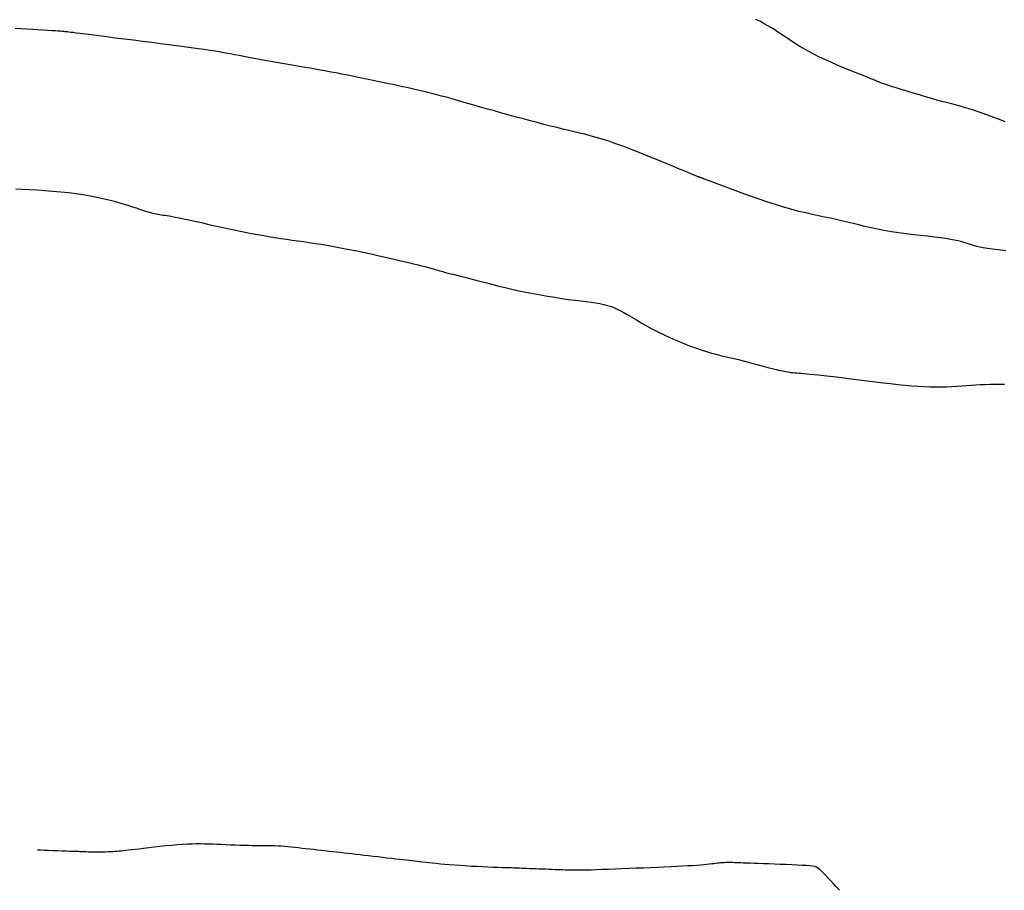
# Model space of a CAD drawing. Header units: millimetres. Extents: x 32690613 to 32693367, y 5343692 to 5344708.
# Tile 146 of 256: x 32692365 to 32692376, y 5344129 to 5344139. Entities that reach past the tile are written whole.
import ezdxf

# ---------------------------------------------------------------- set-up
doc = ezdxf.new("R2010")
doc.units = ezdxf.units.MM
doc.header["$LTSCALE"] = 20
for name, color, linetype in [('02-DGM_HL_492.00', 82, 'Continuous'), ('02-DGM_HL_492.50', 92, 'Continuous'), ('02-DGM_HL_493.00', 102, 'Continuous')]:
    doc.layers.add(name, color=color, linetype=linetype)

msp = doc.modelspace()

# ---------------------------------------------------------------- linework, layer by layer
at = {"layer": '02-DGM_HL_492.00', "elevation": 492, "flags": 128}
for points in [[(32692365.062, 5344136.909), (32692365.136, 5344136.906), (32692365.216, 5344136.901), (32692365.301, 5344136.896), (32692365.388, 5344136.891), (32692365.477, 5344136.884), (32692365.565, 5344136.876), (32692365.652, 5344136.867), (32692365.735, 5344136.856), (32692365.816, 5344136.844), (32692365.892, 5344136.83), (32692365.965, 5344136.816), (32692366.034, 5344136.801), (32692366.1, 5344136.786), (32692366.161, 5344136.77), (32692366.218, 5344136.754), (32692366.271, 5344136.739), (32692366.32, 5344136.724), (32692366.365, 5344136.709), (32692366.406, 5344136.695), (32692366.444, 5344136.682), (32692366.478, 5344136.671), (32692366.51, 5344136.66), (32692366.538, 5344136.651), (32692366.564, 5344136.643), (32692366.588, 5344136.637), (32692366.609, 5344136.632), (32692366.63, 5344136.628), (32692366.65, 5344136.625), (32692366.669, 5344136.622), (32692366.688, 5344136.619), (32692366.707, 5344136.616), (32692366.728, 5344136.614), (32692366.751, 5344136.61), (32692366.777, 5344136.606), (32692366.807, 5344136.6), (32692366.842, 5344136.594), (32692366.884, 5344136.585), (32692366.934, 5344136.575), (32692366.992, 5344136.562), (32692367.06, 5344136.547), (32692367.135, 5344136.531), (32692367.217, 5344136.512), (32692367.304, 5344136.493), (32692367.392, 5344136.474), (32692367.481, 5344136.455), (32692367.569, 5344136.436), (32692367.654, 5344136.419), (32692367.735, 5344136.404), (32692367.811, 5344136.39), (32692367.883, 5344136.377), (32692367.952, 5344136.366), (32692368.019, 5344136.356), (32692368.084, 5344136.346), (32692368.147, 5344136.337), (32692368.21, 5344136.328), (32692368.273, 5344136.319), (32692368.337, 5344136.31), (32692368.402, 5344136.3), (32692368.469, 5344136.29), (32692368.538, 5344136.279), (32692368.61, 5344136.266), (32692368.686, 5344136.252), (32692368.766, 5344136.237), (32692368.851, 5344136.22), (32692368.939, 5344136.201), (32692369.029, 5344136.182), (32692369.117, 5344136.162), (32692369.204, 5344136.143), (32692369.285, 5344136.124), (32692369.361, 5344136.106), (32692369.429, 5344136.09), (32692369.487, 5344136.076), (32692369.537, 5344136.064), (32692369.579, 5344136.054), (32692369.614, 5344136.045), (32692369.643, 5344136.038), (32692369.668, 5344136.031), (32692369.689, 5344136.025), (32692369.708, 5344136.02), (32692369.725, 5344136.015), (32692369.741, 5344136.01), (32692369.758, 5344136.005), (32692369.774, 5344136), (32692369.792, 5344135.995), (32692369.812, 5344135.989), (32692369.834, 5344135.983), (32692369.859, 5344135.976), (32692369.888, 5344135.969), (32692369.921, 5344135.961), (32692369.958, 5344135.951), (32692369.998, 5344135.941), (32692370.042, 5344135.93), (32692370.09, 5344135.918), (32692370.142, 5344135.905), (32692370.197, 5344135.89), (32692370.256, 5344135.875), (32692370.319, 5344135.858), (32692370.385, 5344135.841), (32692370.454, 5344135.824), (32692370.525, 5344135.806), (32692370.6, 5344135.788), (32692370.676, 5344135.771), (32692370.755, 5344135.754), (32692370.835, 5344135.739), (32692370.917, 5344135.724), (32692370.998, 5344135.71), (32692371.078, 5344135.698), (32692371.156, 5344135.686), (32692371.231, 5344135.675), (32692371.301, 5344135.666), (32692371.367, 5344135.657), (32692371.427, 5344135.65), (32692371.482, 5344135.643), (32692371.533, 5344135.636), (32692371.58, 5344135.628), (32692371.624, 5344135.619), (32692371.667, 5344135.607), (32692371.71, 5344135.594), (32692371.752, 5344135.577), (32692371.796, 5344135.556), (32692371.84, 5344135.532), (32692371.887, 5344135.506), (32692371.936, 5344135.476), (32692371.988, 5344135.445), (32692372.042, 5344135.413), (32692372.1, 5344135.38), (32692372.162, 5344135.346), (32692372.228, 5344135.312), (32692372.297, 5344135.279), (32692372.368, 5344135.246), (32692372.439, 5344135.215), (32692372.511, 5344135.186), (32692372.58, 5344135.158), (32692372.648, 5344135.133), (32692372.711, 5344135.111), (32692372.77, 5344135.092), (32692372.825, 5344135.076), (32692372.878, 5344135.062), (32692372.928, 5344135.05), (32692372.977, 5344135.038), (32692373.026, 5344135.027), (32692373.076, 5344135.015), (32692373.127, 5344135.003), (32692373.181, 5344134.99), (32692373.236, 5344134.975), (32692373.292, 5344134.96), (32692373.348, 5344134.945), (32692373.403, 5344134.93), (32692373.455, 5344134.916), (32692373.504, 5344134.904), (32692373.548, 5344134.892), (32692373.588, 5344134.883), (32692373.623, 5344134.876), (32692373.654, 5344134.87), (32692373.682, 5344134.865), (32692373.708, 5344134.861), (32692373.733, 5344134.859), (32692373.756, 5344134.856), (32692373.779, 5344134.854), (32692373.804, 5344134.853), (32692373.83, 5344134.851), (32692373.858, 5344134.848), (32692373.891, 5344134.846), (32692373.928, 5344134.842), (32692373.972, 5344134.838), (32692374.022, 5344134.833), (32692374.081, 5344134.826), (32692374.148, 5344134.818), (32692374.222, 5344134.809), (32692374.303, 5344134.798), (32692374.388, 5344134.788), (32692374.476, 5344134.777), (32692374.565, 5344134.765), (32692374.655, 5344134.755), (32692374.742, 5344134.744), (32692374.826, 5344134.735), (32692374.907, 5344134.726), (32692374.985, 5344134.719), (32692375.06, 5344134.712), (32692375.131, 5344134.707), (32692375.2, 5344134.703), (32692375.267, 5344134.7), (32692375.331, 5344134.699), (32692375.392, 5344134.7), (32692375.451, 5344134.701), (32692375.509, 5344134.704), (32692375.564, 5344134.707), (32692375.619, 5344134.711), (32692375.672, 5344134.715), (32692375.724, 5344134.718), (32692375.776, 5344134.722), (32692375.828, 5344134.724), (32692375.88, 5344134.726), (32692375.933, 5344134.728), (32692375.986, 5344134.729), (32692376.041, 5344134.729), (32692376.097, 5344134.729)], [(32692374.255, 5344129.082), (32692374.25, 5344129.088), (32692374.235, 5344129.103), (32692374.214, 5344129.126), (32692374.188, 5344129.155), (32692374.159, 5344129.186), (32692374.128, 5344129.218), (32692374.099, 5344129.249), (32692374.073, 5344129.277), (32692374.051, 5344129.299), (32692374.032, 5344129.317), (32692374.015, 5344129.33), (32692373.997, 5344129.339), (32692373.977, 5344129.346), (32692373.953, 5344129.351), (32692373.923, 5344129.354), (32692373.885, 5344129.357), (32692373.838, 5344129.36), (32692373.784, 5344129.362), (32692373.724, 5344129.365), (32692373.66, 5344129.368), (32692373.594, 5344129.371), (32692373.529, 5344129.373), (32692373.465, 5344129.376), (32692373.405, 5344129.378), (32692373.351, 5344129.38), (32692373.302, 5344129.382), (32692373.259, 5344129.383), (32692373.22, 5344129.385), (32692373.185, 5344129.386), (32692373.154, 5344129.387), (32692373.127, 5344129.388), (32692373.104, 5344129.389), (32692373.083, 5344129.39), (32692373.064, 5344129.391), (32692373.047, 5344129.391), (32692373.032, 5344129.392), (32692373.019, 5344129.392), (32692373.006, 5344129.392), (32692372.994, 5344129.391), (32692372.981, 5344129.391), (32692372.969, 5344129.39), (32692372.956, 5344129.389), (32692372.942, 5344129.388), (32692372.927, 5344129.387), (32692372.911, 5344129.385), (32692372.893, 5344129.383), (32692372.874, 5344129.381), (32692372.853, 5344129.378), (32692372.83, 5344129.376), (32692372.803, 5344129.373), (32692372.774, 5344129.37), (32692372.741, 5344129.366), (32692372.704, 5344129.363), (32692372.663, 5344129.36), (32692372.616, 5344129.356), (32692372.563, 5344129.353), (32692372.505, 5344129.35), (32692372.441, 5344129.346), (32692372.372, 5344129.343), (32692372.3, 5344129.34), (32692372.224, 5344129.337), (32692372.146, 5344129.333), (32692372.067, 5344129.33), (32692371.987, 5344129.327), (32692371.906, 5344129.324), (32692371.827, 5344129.321), (32692371.75, 5344129.318), (32692371.677, 5344129.315), (32692371.607, 5344129.313), (32692371.543, 5344129.31), (32692371.485, 5344129.308), (32692371.435, 5344129.307), (32692371.392, 5344129.306), (32692371.357, 5344129.305), (32692371.328, 5344129.305), (32692371.302, 5344129.305), (32692371.28, 5344129.305), (32692371.26, 5344129.305), (32692371.239, 5344129.306), (32692371.218, 5344129.307), (32692371.194, 5344129.308), (32692371.169, 5344129.309), (32692371.141, 5344129.31), (32692371.111, 5344129.311), (32692371.08, 5344129.312), (32692371.047, 5344129.313), (32692371.012, 5344129.315), (32692370.977, 5344129.316), (32692370.941, 5344129.317), (32692370.905, 5344129.319), (32692370.869, 5344129.32), (32692370.833, 5344129.321), (32692370.799, 5344129.323), (32692370.766, 5344129.324), (32692370.736, 5344129.325), (32692370.708, 5344129.326), (32692370.684, 5344129.327), (32692370.661, 5344129.328), (32692370.639, 5344129.329), (32692370.616, 5344129.33), (32692370.59, 5344129.331), (32692370.562, 5344129.332), (32692370.528, 5344129.333), (32692370.489, 5344129.334), (32692370.442, 5344129.336), (32692370.389, 5344129.338), (32692370.332, 5344129.341), (32692370.271, 5344129.343), (32692370.207, 5344129.346), (32692370.143, 5344129.349), (32692370.079, 5344129.353), (32692370.018, 5344129.357), (32692369.959, 5344129.361), (32692369.903, 5344129.366), (32692369.85, 5344129.37), (32692369.801, 5344129.375), (32692369.755, 5344129.38), (32692369.712, 5344129.385), (32692369.673, 5344129.389), (32692369.637, 5344129.393), (32692369.604, 5344129.397), (32692369.574, 5344129.4), (32692369.545, 5344129.404), (32692369.516, 5344129.407), (32692369.487, 5344129.41), (32692369.457, 5344129.414), (32692369.424, 5344129.417), (32692369.387, 5344129.422), (32692369.346, 5344129.426), (32692369.301, 5344129.431), (32692369.254, 5344129.437), (32692369.204, 5344129.442), (32692369.153, 5344129.448), (32692369.101, 5344129.454), (32692369.049, 5344129.46), (32692368.999, 5344129.466), (32692368.951, 5344129.471), (32692368.904, 5344129.477), (32692368.858, 5344129.482), (32692368.814, 5344129.487), (32692368.77, 5344129.492), (32692368.727, 5344129.497), (32692368.684, 5344129.502), (32692368.642, 5344129.507), (32692368.599, 5344129.511), (32692368.556, 5344129.516), (32692368.513, 5344129.521), (32692368.471, 5344129.526), (32692368.428, 5344129.531), (32692368.385, 5344129.536), (32692368.343, 5344129.541), (32692368.301, 5344129.545), (32692368.259, 5344129.55), (32692368.218, 5344129.555), (32692368.178, 5344129.559), (32692368.138, 5344129.563), (32692368.099, 5344129.567), (32692368.061, 5344129.57), (32692368.024, 5344129.573), (32692367.989, 5344129.575), (32692367.955, 5344129.577), (32692367.922, 5344129.577), (32692367.889, 5344129.578), (32692367.855, 5344129.578), (32692367.821, 5344129.578), (32692367.785, 5344129.578), (32692367.746, 5344129.578), (32692367.705, 5344129.579), (32692367.66, 5344129.58), (32692367.612, 5344129.581), (32692367.562, 5344129.583), (32692367.511, 5344129.584), (32692367.459, 5344129.586), (32692367.407, 5344129.589), (32692367.356, 5344129.591), (32692367.307, 5344129.593), (32692367.26, 5344129.595), (32692367.214, 5344129.597), (32692367.169, 5344129.598), (32692367.124, 5344129.599), (32692367.077, 5344129.599), (32692367.029, 5344129.598), (32692366.977, 5344129.596), (32692366.922, 5344129.593), (32692366.863, 5344129.589), (32692366.8, 5344129.583), (32692366.735, 5344129.577), (32692366.671, 5344129.57), (32692366.607, 5344129.563), (32692366.546, 5344129.555), (32692366.489, 5344129.549), (32692366.438, 5344129.542), (32692366.394, 5344129.537), (32692366.355, 5344129.532), (32692366.322, 5344129.528), (32692366.292, 5344129.525), (32692366.266, 5344129.522), (32692366.241, 5344129.519), (32692366.217, 5344129.517), (32692366.193, 5344129.515), (32692366.169, 5344129.514), (32692366.143, 5344129.512), (32692366.116, 5344129.511), (32692366.089, 5344129.51), (32692366.062, 5344129.509), (32692366.034, 5344129.508), (32692366.006, 5344129.508), (32692365.978, 5344129.508), (32692365.95, 5344129.508), (32692365.923, 5344129.508), (32692365.897, 5344129.508), (32692365.872, 5344129.509), (32692365.848, 5344129.51), (32692365.827, 5344129.51), (32692365.808, 5344129.511), (32692365.791, 5344129.512), (32692365.776, 5344129.512), (32692365.763, 5344129.513), (32692365.75, 5344129.513), (32692365.735, 5344129.514), (32692365.717, 5344129.514), (32692365.694, 5344129.515), (32692365.664, 5344129.516), (32692365.627, 5344129.518), (32692365.581, 5344129.52), (32692365.529, 5344129.522), (32692365.476, 5344129.524), (32692365.423, 5344129.526), (32692365.376, 5344129.527), (32692365.338, 5344129.529), (32692365.312, 5344129.53), (32692365.303, 5344129.53)]]:
    msp.add_lwpolyline(points, dxfattribs=at)
at = {"layer": '02-DGM_HL_492.50', "elevation": 492.5, "flags": 128}
msp.add_lwpolyline([(32692376.11, 5344136.218), (32692376.031, 5344136.226), (32692375.962, 5344136.235), (32692375.905, 5344136.243), (32692375.858, 5344136.251), (32692375.82, 5344136.259), (32692375.789, 5344136.266), (32692375.762, 5344136.273), (32692375.739, 5344136.281), (32692375.717, 5344136.288), (32692375.695, 5344136.296), (32692375.67, 5344136.303), (32692375.643, 5344136.311), (32692375.613, 5344136.319), (32692375.578, 5344136.328), (32692375.538, 5344136.336), (32692375.492, 5344136.344), (32692375.44, 5344136.353), (32692375.381, 5344136.361), (32692375.315, 5344136.37), (32692375.242, 5344136.379), (32692375.164, 5344136.388), (32692375.083, 5344136.397), (32692375, 5344136.407), (32692374.917, 5344136.418), (32692374.835, 5344136.43), (32692374.755, 5344136.443), (32692374.68, 5344136.457), (32692374.607, 5344136.472), (32692374.538, 5344136.488), (32692374.471, 5344136.505), (32692374.406, 5344136.521), (32692374.342, 5344136.537), (32692374.279, 5344136.552), (32692374.216, 5344136.567), (32692374.153, 5344136.581), (32692374.088, 5344136.594), (32692374.022, 5344136.608), (32692373.952, 5344136.623), (32692373.88, 5344136.639), (32692373.803, 5344136.657), (32692373.722, 5344136.678), (32692373.634, 5344136.703), (32692373.541, 5344136.732), (32692373.445, 5344136.763), (32692373.347, 5344136.797), (32692373.249, 5344136.831), (32692373.156, 5344136.865), (32692373.068, 5344136.897), (32692372.989, 5344136.927), (32692372.921, 5344136.952), (32692372.866, 5344136.973), (32692372.822, 5344136.989), (32692372.788, 5344137.002), (32692372.764, 5344137.011), (32692372.746, 5344137.018), (32692372.733, 5344137.022), (32692372.725, 5344137.025), (32692372.718, 5344137.028), (32692372.713, 5344137.03), (32692372.708, 5344137.032), (32692372.703, 5344137.034), (32692372.699, 5344137.036), (32692372.694, 5344137.037), (32692372.689, 5344137.039), (32692372.684, 5344137.042), (32692372.679, 5344137.044), (32692372.672, 5344137.046), (32692372.664, 5344137.05), (32692372.651, 5344137.055), (32692372.633, 5344137.062), (32692372.607, 5344137.073), (32692372.573, 5344137.087), (32692372.528, 5344137.105), (32692372.471, 5344137.129), (32692372.401, 5344137.158), (32692372.32, 5344137.192), (32692372.231, 5344137.228), (32692372.136, 5344137.267), (32692372.039, 5344137.306), (32692371.942, 5344137.344), (32692371.848, 5344137.38), (32692371.76, 5344137.412), (32692371.679, 5344137.44), (32692371.606, 5344137.463), (32692371.538, 5344137.483), (32692371.474, 5344137.501), (32692371.413, 5344137.517), (32692371.353, 5344137.531), (32692371.293, 5344137.545), (32692371.231, 5344137.56), (32692371.167, 5344137.575), (32692371.099, 5344137.592), (32692371.029, 5344137.609), (32692370.956, 5344137.628), (32692370.881, 5344137.647), (32692370.805, 5344137.667), (32692370.727, 5344137.688), (32692370.647, 5344137.709), (32692370.567, 5344137.731), (32692370.486, 5344137.754), (32692370.406, 5344137.777), (32692370.327, 5344137.799), (32692370.25, 5344137.821), (32692370.176, 5344137.842), (32692370.106, 5344137.862), (32692370.04, 5344137.881), (32692369.979, 5344137.899), (32692369.922, 5344137.915), (32692369.868, 5344137.93), (32692369.814, 5344137.944), (32692369.76, 5344137.959), (32692369.705, 5344137.973), (32692369.646, 5344137.987), (32692369.583, 5344138.002), (32692369.514, 5344138.018), (32692369.44, 5344138.034), (32692369.364, 5344138.05), (32692369.287, 5344138.067), (32692369.21, 5344138.083), (32692369.135, 5344138.099), (32692369.064, 5344138.114), (32692368.998, 5344138.128), (32692368.938, 5344138.14), (32692368.884, 5344138.152), (32692368.834, 5344138.162), (32692368.787, 5344138.172), (32692368.743, 5344138.181), (32692368.699, 5344138.189), (32692368.655, 5344138.198), (32692368.609, 5344138.206), (32692368.561, 5344138.215), (32692368.511, 5344138.224), (32692368.458, 5344138.234), (32692368.403, 5344138.244), (32692368.346, 5344138.254), (32692368.287, 5344138.264), (32692368.226, 5344138.275), (32692368.164, 5344138.285), (32692368.101, 5344138.296), (32692368.036, 5344138.308), (32692367.971, 5344138.319), (32692367.907, 5344138.33), (32692367.843, 5344138.342), (32692367.781, 5344138.353), (32692367.721, 5344138.364), (32692367.664, 5344138.374), (32692367.609, 5344138.385), (32692367.557, 5344138.395), (32692367.506, 5344138.405), (32692367.455, 5344138.414), (32692367.403, 5344138.424), (32692367.349, 5344138.433), (32692367.292, 5344138.443), (32692367.231, 5344138.452), (32692367.166, 5344138.462), (32692367.096, 5344138.472), (32692367.021, 5344138.483), (32692366.941, 5344138.493), (32692366.857, 5344138.504), (32692366.769, 5344138.516), (32692366.676, 5344138.528), (32692366.579, 5344138.54), (32692366.478, 5344138.553), (32692366.375, 5344138.566), (32692366.273, 5344138.579), (32692366.172, 5344138.591), (32692366.077, 5344138.604), (32692365.988, 5344138.615), (32692365.908, 5344138.625), (32692365.839, 5344138.634), (32692365.782, 5344138.641), (32692365.737, 5344138.647), (32692365.702, 5344138.651), (32692365.676, 5344138.654), (32692365.656, 5344138.657), (32692365.641, 5344138.659), (32692365.63, 5344138.66), (32692365.621, 5344138.661), (32692365.612, 5344138.662), (32692365.603, 5344138.663), (32692365.591, 5344138.664), (32692365.577, 5344138.665), (32692365.558, 5344138.666), (32692365.534, 5344138.668), (32692365.504, 5344138.67), (32692365.466, 5344138.672), (32692365.421, 5344138.675), (32692365.368, 5344138.678), (32692365.31, 5344138.682), (32692365.248, 5344138.685), (32692365.184, 5344138.689), (32692365.119, 5344138.693), (32692365.055, 5344138.696)], dxfattribs=at)
at = {"layer": '02-DGM_HL_493.00', "elevation": 493, "flags": 128}
msp.add_lwpolyline([(32692376.102, 5344137.657), (32692376.039, 5344137.682), (32692375.977, 5344137.705), (32692375.917, 5344137.727), (32692375.859, 5344137.748), (32692375.803, 5344137.767), (32692375.751, 5344137.785), (32692375.702, 5344137.8), (32692375.657, 5344137.814), (32692375.615, 5344137.826), (32692375.574, 5344137.837), (32692375.533, 5344137.848), (32692375.491, 5344137.859), (32692375.446, 5344137.87), (32692375.397, 5344137.883), (32692375.342, 5344137.899), (32692375.281, 5344137.916), (32692375.215, 5344137.935), (32692375.147, 5344137.956), (32692375.077, 5344137.977), (32692375.009, 5344137.998), (32692374.945, 5344138.018), (32692374.886, 5344138.036), (32692374.835, 5344138.052), (32692374.793, 5344138.066), (32692374.76, 5344138.077), (32692374.734, 5344138.085), (32692374.715, 5344138.092), (32692374.701, 5344138.097), (32692374.69, 5344138.101), (32692374.683, 5344138.104), (32692374.677, 5344138.107), (32692374.672, 5344138.109), (32692374.666, 5344138.112), (32692374.658, 5344138.116), (32692374.646, 5344138.121), (32692374.629, 5344138.128), (32692374.606, 5344138.137), (32692374.576, 5344138.15), (32692374.537, 5344138.165), (32692374.488, 5344138.185), (32692374.431, 5344138.207), (32692374.368, 5344138.233), (32692374.3, 5344138.26), (32692374.23, 5344138.29), (32692374.159, 5344138.32), (32692374.09, 5344138.351), (32692374.024, 5344138.382), (32692373.962, 5344138.413), (32692373.906, 5344138.443), (32692373.854, 5344138.473), (32692373.805, 5344138.502), (32692373.76, 5344138.53), (32692373.718, 5344138.557), (32692373.678, 5344138.584), (32692373.641, 5344138.609), (32692373.604, 5344138.634), (32692373.568, 5344138.658), (32692373.533, 5344138.681), (32692373.496, 5344138.704), (32692373.457, 5344138.727), (32692373.416, 5344138.75), (32692373.372, 5344138.774), (32692373.323, 5344138.798)], dxfattribs=at)

doc.saveas('drawing.dxf')
